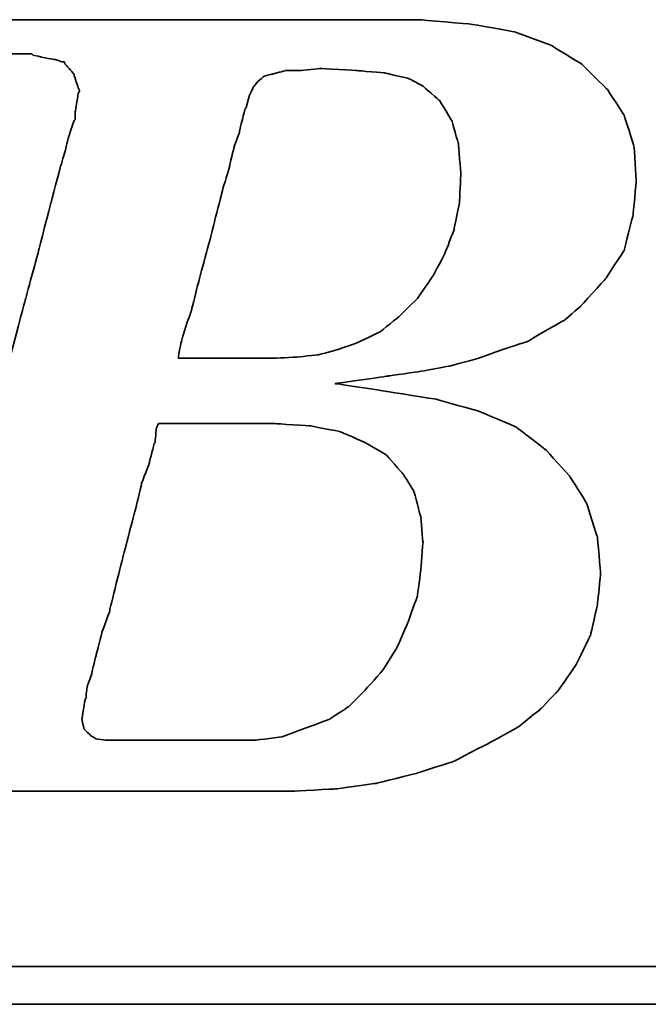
# Model space of a CAD drawing. Header units: millimetres. Extents: x 451 to 877, y 119 to 270.
# Tile 33 of 56: x 766.27 to 769.03, y 166.23 to 170.56. Entities that reach past the tile are written whole.
import ezdxf

# ---------------------------------------------------------------- set-up
doc = ezdxf.new("R2010")
doc.units = ezdxf.units.MM
doc.layers.add('DIM', color=4, linetype='CONTINUOUS')
doc.layers.add('layer 1', color=7, linetype='CONTINUOUS')

# ---------------------------------------------------------------- blocks, each defined once
blk = doc.blocks.new('TBI MOTION logo(完整正式版)')
at = {"layer": 'layer 1', "color": 22, "lineweight": 35}
for points, knots in [([(-64.65375, -6.86375), (-64.65375, -6.86375), (-64.84375, -7.29625), (-64.84375, -7.29625), (-64.84375, -7.29625), (-64.84375, -7.29625), (-64.86875, -7.34375), (-64.86875, -7.34375), (-64.86875, -7.34375), (-64.86875, -7.34375), (-64.86875, -7.36875), (-64.86875, -7.36875), (-64.86875, -7.36875), (-64.86875, -7.36875), (-65.15375, -7.65375), (-65.15375, -7.65375), (-65.15375, -7.65375), (-65.15375, -7.65375), (-65.17875, -7.65375), (-65.17875, -7.65375), (-65.17875, -7.65375), (-65.17875, -7.65375), (-65.20375, -7.67875), (-65.20375, -7.67875), (-65.20375, -7.67875), (-65.20375, -7.67875), (-65.58875, -7.87125), (-65.58875, -7.87125), (-65.58875, -7.87125), (-65.58875, -7.87125), (-65.63375, -7.87125), (-65.63375, -7.87125), (-65.63375, -7.87125), (-65.63375, -7.87125), (-65.65875, -7.89375), (-65.65875, -7.89375), (-65.65875, -7.89375), (-65.65875, -7.89375), (-66.09375, -7.94375), (-66.09375, -7.94375), (-66.09375, -7.94375), (-66.09375, -7.94375), (-66.11375, -7.94375), (-66.11375, -7.94375), (-66.11375, -7.94375), (-66.11375, -7.94375), (-66.16375, -7.94375), (-66.16375, -7.94375), (-66.16375, -7.94375), (-66.16375, -7.94375), (-66.30875, -7.94375), (-66.30875, -7.94375), (-66.30875, -7.94375), (-66.30875, -7.94375), (-66.69375, -7.94375), (-66.69375, -7.94375), (-66.69375, -7.94375), (-66.69375, -7.94375), (-67.07375, -7.94375), (-67.07375, -7.94375), (-67.07375, -7.94375), (-67.07375, -7.94375), (-67.12375, -7.94375), (-67.12375, -7.94375), (-67.12375, -7.94375), (-67.12375, -7.94375), (-67.12375, -7.96625), (-67.12375, -7.96625), (-67.12375, -7.96625), (-67.12375, -7.96625), (-67.14875, -7.99125), (-67.14875, -7.99125), (-67.14875, -7.99125), (-67.14875, -7.99125), (-67.24375, -8.34875), (-67.24375, -8.34875), (-67.24375, -8.34875), (-67.24375, -8.34875), (-67.31375, -8.68625), (-67.31375, -8.68625), (-67.31375, -8.68625), (-67.31375, -8.68625), (-67.26875, -8.68625), (-67.26875, -8.68625), (-67.26875, -8.68625), (-67.26875, -8.68625), (-67.07375, -8.68625), (-67.07375, -8.68625), (-67.07375, -8.68625), (-67.07375, -8.68625), (-66.54875, -8.68625), (-66.54875, -8.68625), (-66.54875, -8.68625), (-66.54875, -8.68625), (-65.82625, -8.68625), (-65.82625, -8.68625), (-65.82625, -8.68625), (-65.82625, -8.68625), (-65.01375, -8.68625), (-65.01375, -8.68625), (-65.01375, -8.68625), (-65.01375, -8.68625), (-64.05375, -8.68625), (-64.05375, -8.68625), (-64.05375, -8.68625), (-64.05375, -8.68625), (-62.08375, -8.68625), (-62.08375, -8.68625), (-62.08375, -8.68625), (-62.08375, -8.68625), (-60.06875, -8.68625), (-60.06875, -8.68625), (-60.06875, -8.68625), (-60.06875, -8.68625), (-59.10875, -8.68625), (-59.10875, -8.68625), (-59.10875, -8.68625), (-59.10875, -8.68625), (-58.29375, -8.68625), (-58.29375, -8.68625), (-58.29375, -8.68625), (-58.29375, -8.68625), (-57.57375, -8.68625), (-57.57375, -8.68625), (-57.57375, -8.68625), (-57.57375, -8.68625), (-57.04875, -8.68625), (-57.04875, -8.68625), (-57.04875, -8.68625), (-57.04875, -8.68625), (-56.85375, -8.68625), (-56.85375, -8.68625), (-56.85375, -8.68625), (-56.85375, -8.68625), (-56.70875, -8.68625), (-56.70875, -8.68625), (-56.70875, -8.68625), (-56.70875, -8.68625), (-56.61375, -8.68625), (-56.61375, -8.68625), (-56.61375, -8.68625), (-56.61375, -8.68625), (-56.56875, -8.68625), (-56.56875, -8.68625), (-56.56875, -8.68625), (-56.56875, -8.68625), (-55.65375, -8.63875), (-55.65375, -8.63875), (-55.65375, -8.63875), (-55.65375, -8.63875), (-54.76875, -8.51875), (-54.76875, -8.51875), (-54.76875, -8.51875), (-54.76875, -8.51875), (-53.90375, -8.30375), (-53.90375, -8.30375), (-53.90375, -8.30375), (-53.90375, -8.30375), (-53.08875, -8.03875), (-53.08875, -8.03875), (-53.08875, -8.03875), (-53.08875, -8.03875), (-52.34375, -7.65375), (-52.34375, -7.65375), (-52.34375, -7.65375), (-52.34375, -7.65375), (-51.69875, -7.29625), (-51.69875, -7.29625), (-51.69875, -7.29625), (-51.69875, -7.29625), (-51.21875, -6.91125), (-51.21875, -6.91125), (-51.21875, -6.91125), (-51.21875, -6.91125), (-50.83375, -6.50375), (-50.83375, -6.50375), (-50.83375, -6.50375), (-50.83375, -6.50375), (-50.44875, -5.94875), (-50.44875, -5.94875), (-50.44875, -5.94875), (-50.44875, -5.94875), (-50.13875, -5.30375), (-50.13875, -5.30375), (-50.13875, -5.30375), (-50.13875, -5.30375), (-49.99375, -4.65375), (-49.99375, -4.65375), (-49.99375, -4.65375), (-49.99375, -4.65375), (-49.92375, -3.98375), (-49.92375, -3.98375), (-49.92375, -3.98375), (-49.92375, -3.98375), (-49.99375, -3.19374), (-49.99375, -3.19374), (-49.99375, -3.19374), (-49.99375, -3.19374), (-50.23374, -2.44874), (-50.23374, -2.44874), (-50.23374, -2.44874), (-50.23374, -2.44874), (-50.59375, -1.87374), (-50.59375, -1.87374), (-50.59375, -1.87374), (-50.59375, -1.87374), (-51.09875, -1.31874), (-51.09875, -1.31874), (-51.09875, -1.31874), (-51.09875, -1.31874), (-51.74375, -0.81875), (-51.74375, -0.81875), (-51.74375, -0.81875), (-51.74375, -0.81875), (-52.53875, -0.48125), (-52.53875, -0.48125), (-52.53875, -0.48125), (-52.53875, -0.48125), (-53.47375, -0.21875), (-53.47375, -0.21875), (-53.47375, -0.21875), (-53.47375, -0.21875), (-54.52875, -0.04874), (-54.52875, -0.04874), (-54.52875, -0.04874), (-54.52875, -0.04874), (-55.65375, 0.12125), (-55.65375, 0.12125), (-55.65375, 0.12125), (-55.65375, 0.12125), (-54.50375, 0.28624), (-54.50375, 0.28624), (-54.50375, 0.28624), (-54.50375, 0.28624), (-53.83375, 0.38124), (-53.83375, 0.38124), (-53.83375, 0.38124), (-53.83375, 0.38124), (-53.18375, 0.50125), (-53.18375, 0.50125), (-53.18375, 0.50125), (-53.18375, 0.50125), (-52.55875, 0.66874), (-52.55875, 0.66874), (-52.55875, 0.66874), (-52.55875, 0.66874), (-52.03375, 0.86124), (-52.03375, 0.86124), (-52.03375, 0.86124), (-52.03375, 0.86124), (-51.50374, 1.03124), (-51.50374, 1.03124), (-51.50374, 1.03124), (-51.50374, 1.03124), (-51.09875, 1.27125), (-51.09875, 1.27125), (-51.09875, 1.27125), (-51.09875, 1.27125), (-50.71375, 1.48624), (-50.71375, 1.48624), (-50.71375, 1.48624), (-50.71375, 1.48624), (-50.37625, 1.77625), (-50.37625, 1.77625), (-50.37625, 1.77625), (-50.37625, 1.77625), (-49.82375, 2.37625), (-49.82375, 2.37625), (-49.82375, 2.37625), (-49.82375, 2.37625), (-49.41875, 2.99625), (-49.41875, 2.99625), (-49.41875, 2.99625), (-49.41875, 2.99625), (-49.22375, 3.76625), (-49.22375, 3.76625), (-49.22375, 3.76625), (-49.22375, 3.76625), (-49.15375, 4.50874), (-49.15375, 4.50874), (-49.15375, 4.50874), (-49.15375, 4.50874), (-49.20375, 5.25125), (-49.20375, 5.25125), (-49.20375, 5.25125), (-49.20375, 5.25125), (-49.41875, 5.92625), (-49.41875, 5.92625), (-49.41875, 5.92625), (-49.41875, 5.92625), (-49.77875, 6.47625), (-49.77875, 6.47625), (-49.77875, 6.47625), (-49.77875, 6.47625), (-50.33125, 7.02624), (-50.33125, 7.02624), (-50.33125, 7.02624), (-50.33125, 7.02624), (-51.00125, 7.43625), (-51.00125, 7.43625), (-51.00125, 7.43625), (-51.00125, 7.43625), (-51.79375, 7.72625), (-51.79375, 7.72625), (-51.79375, 7.72625), (-51.79375, 7.72625), (-52.72875, 7.89124), (-52.72875, 7.89124), (-52.72875, 7.89124), (-52.72875, 7.89124), (-53.83375, 7.98625), (-53.83375, 7.98625), (-53.83375, 7.98625), (-53.83375, 7.98625), (-53.92875, 7.98625), (-53.92875, 7.98625), (-53.92875, 7.98625), (-53.92875, 7.98625), (-54.26375, 7.98625), (-54.26375, 7.98625), (-54.26375, 7.98625), (-54.26375, 7.98625), (-54.74375, 7.98625), (-54.74375, 7.98625), (-54.74375, 7.98625), (-54.74375, 7.98625), (-55.36875, 7.98625), (-55.36875, 7.98625), (-55.36875, 7.98625), (-55.36875, 7.98625), (-56.13375, 7.98625), (-56.13375, 7.98625), (-56.13375, 7.98625), (-56.13375, 7.98625), (-56.94875, 7.98625), (-56.94875, 7.98625), (-56.94875, 7.98625), (-56.94875, 7.98625), (-58.77625, 7.98625), (-58.77625, 7.98625), (-58.77625, 7.98625), (-58.77625, 7.98625), (-60.59875, 7.98625), (-60.59875, 7.98625), (-60.59875, 7.98625), (-60.59875, 7.98625), (-61.41375, 7.98625), (-61.41375, 7.98625), (-61.41375, 7.98625), (-61.41375, 7.98625), (-62.17875, 7.98625), (-62.17875, 7.98625), (-62.17875, 7.98625), (-62.17875, 7.98625), (-62.80375, 7.98625), (-62.80375, 7.98625), (-62.80375, 7.98625), (-62.80375, 7.98625), (-63.30625, 7.98625), (-63.30625, 7.98625), (-63.30625, 7.98625), (-63.30625, 7.98625), (-63.57375, 7.98625), (-63.57375, 7.98625), (-63.57375, 7.98625), (-63.57375, 7.98625), (-63.57375, 7.96375), (-63.57375, 7.96375), (-63.57375, 7.96375), (-63.57375, 7.96375), (-63.59875, 7.94125), (-63.59875, 7.94125), (-63.59875, 7.94125), (-63.59875, 7.94125), (-63.69375, 7.55625), (-63.69375, 7.55625), (-63.69375, 7.55625), (-63.69375, 7.55625), (-63.76375, 7.24624), (-63.76375, 7.24624), (-63.76375, 7.24624), (-63.76375, 7.24624), (-63.23875, 7.24624), (-63.23875, 7.24624), (-63.23875, 7.24624), (-63.23875, 7.24624), (-62.75875, 7.24624), (-62.75875, 7.24624), (-62.75875, 7.24624), (-62.75875, 7.24624), (-62.61125, 7.24624), (-62.61125, 7.24624), (-62.61125, 7.24624), (-62.61125, 7.24624), (-62.56625, 7.24624), (-62.56625, 7.24624), (-62.56625, 7.24624), (-62.56625, 7.24624), (-62.22875, 7.24624), (-62.22875, 7.24624), (-62.22875, 7.24624), (-62.22875, 7.24624), (-62.20375, 7.24624), (-62.20375, 7.24624), (-62.20375, 7.24624), (-62.20375, 7.24624), (-62.17875, 7.21875), (-62.17875, 7.21875), (-62.17875, 7.21875), (-62.17875, 7.21875), (-61.96375, 7.17125), (-61.96375, 7.17125), (-61.96375, 7.17125), (-61.96375, 7.17125), (-61.72375, 7.12624), (-61.72375, 7.12624), (-61.72375, 7.12624), (-61.72375, 7.12624), (-61.70375, 7.12624), (-61.70375, 7.12624), (-61.70375, 7.12624), (-61.70375, 7.12624), (-61.55875, 7.07624), (-61.55875, 7.07624), (-61.55875, 7.07624), (-61.55875, 7.07624), (-61.50875, 7.07624), (-61.50875, 7.07624), (-61.50875, 7.07624), (-61.50875, 7.07624), (-61.48375, 7.02624), (-61.48375, 7.02624), (-61.48375, 7.02624), (-61.48375, 7.02624), (-61.31875, 6.83375), (-61.31875, 6.83375), (-61.31875, 6.83375), (-61.31875, 6.83375), (-61.29375, 6.81125), (-61.29375, 6.81125), (-61.29375, 6.81125), (-61.29375, 6.81125), (-61.29375, 6.78625), (-61.29375, 6.78625), (-61.29375, 6.78625), (-61.29375, 6.78625), (-61.19875, 6.50124), (-61.19875, 6.50124), (-61.19875, 6.50124), (-61.19875, 6.50124), (-61.17375, 6.45124), (-61.17375, 6.45124), (-61.17375, 6.45124), (-61.17375, 6.45124), (-61.19875, 6.40625), (-61.19875, 6.40625), (-61.19875, 6.40625), (-61.19875, 6.40625), (-61.26875, 5.99624), (-61.26875, 5.99624), (-61.26875, 5.99624), (-61.26875, 5.99624), (-61.26875, 5.85125), (-61.26875, 5.85125), (-61.26875, 5.85125), (-61.26875, 5.85125), (-61.26875, 5.82625), (-61.26875, 5.82625), (-61.26875, 5.82625), (-61.26875, 5.82625), (-61.29375, 5.80625), (-61.29375, 5.80625), (-61.29375, 5.80625), (-61.29375, 5.80625), (-61.34125, 5.66125), (-61.34125, 5.66125), (-61.34125, 5.66125), (-61.34125, 5.66125), (-61.41375, 5.44625), (-61.41375, 5.44625), (-61.41375, 5.44625), (-61.41375, 5.44625), (-61.48375, 5.15625), (-61.48375, 5.15625), (-61.48375, 5.15625), (-61.48375, 5.15625), (-61.58375, 4.82124), (-61.58375, 4.82124), (-61.58375, 4.82124), (-61.58375, 4.82124), (-61.79875, 4.00375), (-61.79875, 4.00375), (-61.79875, 4.00375), (-61.79875, 4.00375), (-62.05875, 2.99625), (-62.05875, 2.99625), (-62.05875, 2.99625), (-62.05875, 2.99625), (-62.34875, 1.91625), (-62.34875, 1.91625), (-62.34875, 1.91625), (-62.34875, 1.91625), (-62.97375, -0.41124), (-62.97375, -0.41124), (-62.97375, -0.41124), (-62.97375, -0.41124), (-63.59875, -2.75875), (-63.59875, -2.75875), (-63.59875, -2.75875), (-63.59875, -2.75875), (-63.88375, -3.86374), (-63.88375, -3.86374), (-63.88375, -3.86374), (-63.88375, -3.86374), (-64.14875, -4.82374), (-64.14875, -4.82374), (-64.14875, -4.82374), (-64.14875, -4.82374), (-64.36375, -5.64125), (-64.36375, -5.64125), (-64.36375, -5.64125), (-64.36375, -5.64125), (-64.43625, -5.97625), (-64.43625, -5.97625), (-64.43625, -5.97625), (-64.43625, -5.97625), (-64.50875, -6.28625), (-64.50875, -6.28625), (-64.50875, -6.28625), (-64.50875, -6.28625), (-64.50875, -6.30875), (-64.50875, -6.30875), (-64.50875, -6.30875), (-64.50875, -6.30875), (-64.57875, -6.50375), (-64.57875, -6.50375), (-64.57875, -6.50375), (-64.57875, -6.50375), (-64.62875, -6.69625), (-64.62875, -6.69625), (-64.62875, -6.69625), (-64.62875, -6.69625), (-64.62875, -6.76875), (-64.62875, -6.76875), (-64.62875, -6.76875), (-64.62875, -6.76875), (-64.62875, -6.81375), (-64.62875, -6.81375), (-64.62875, -6.81375), (-64.62875, -6.81375), (-64.62875, -6.83875), (-64.62875, -6.83875), (-64.62875, -6.83875), (-64.62875, -6.83875), (-64.65375, -6.86375), (-64.65375, -6.86375)], [0, 0, 0, 0, 0.00719424, 0.00719424, 0.00719424, 0.00719425, 0.01438849, 0.01438849, 0.01438849, 0.0143885, 0.02158273, 0.02158273, 0.02158273, 0.02158274, 0.02877698, 0.02877698, 0.02877698, 0.02877699, 0.03597122, 0.03597122, 0.03597122, 0.03597123, 0.04316547, 0.04316547, 0.04316547, 0.04316548, 0.05035971, 0.05035971, 0.05035971, 0.05035972, 0.05755396, 0.05755396, 0.05755396, 0.05755397, 0.0647482, 0.0647482, 0.0647482, 0.06474821, 0.07194245, 0.07194245, 0.07194245, 0.07194246, 0.07913669, 0.07913669, 0.07913669, 0.0791367, 0.08633094, 0.08633094, 0.08633094, 0.08633095, 0.09352518, 0.09352518, 0.09352518, 0.09352519, 0.10071942, 0.10071942, 0.10071942, 0.10071943, 0.10791367, 0.10791367, 0.10791367, 0.10791368, 0.11510791, 0.11510791, 0.11510791, 0.11510792, 0.12230216, 0.12230216, 0.12230216, 0.12230217, 0.1294964, 0.1294964, 0.1294964, 0.12949641, 0.13669065, 0.13669065, 0.13669065, 0.13669066, 0.14388489, 0.14388489, 0.14388489, 0.1438849, 0.15107914, 0.15107914, 0.15107914, 0.15107915, 0.15827338, 0.15827338, 0.15827338, 0.15827339, 0.16546763, 0.16546763, 0.16546763, 0.16546764, 0.17266187, 0.17266187, 0.17266187, 0.17266188, 0.17985612, 0.17985612, 0.17985612, 0.17985613, 0.18705036, 0.18705036, 0.18705036, 0.18705037, 0.1942446, 0.1942446, 0.1942446, 0.19424461, 0.20143885, 0.20143885, 0.20143885, 0.20143886, 0.20863309, 0.20863309, 0.20863309, 0.2086331, 0.21582734, 0.21582734, 0.21582734, 0.21582735, 0.22302158, 0.22302158, 0.22302158, 0.22302159, 0.23021583, 0.23021583, 0.23021583, 0.23021584, 0.23741007, 0.23741007, 0.23741007, 0.23741008, 0.24460432, 0.24460432, 0.24460432, 0.24460433, 0.25179856, 0.25179856, 0.25179856, 0.25179857, 0.25899281, 0.25899281, 0.25899281, 0.25899282, 0.26618705, 0.26618705, 0.26618705, 0.26618706, 0.27338129, 0.27338129, 0.27338129, 0.2733813, 0.28057554, 0.28057554, 0.28057554, 0.28057555, 0.28776978, 0.28776978, 0.28776978, 0.28776979, 0.29496403, 0.29496403, 0.29496403, 0.29496404, 0.30215827, 0.30215827, 0.30215827, 0.30215828, 0.30935252, 0.30935252, 0.30935252, 0.30935253, 0.31654676, 0.31654676, 0.31654676, 0.31654677, 0.32374101, 0.32374101, 0.32374101, 0.32374102, 0.33093525, 0.33093525, 0.33093525, 0.33093526, 0.3381295, 0.3381295, 0.3381295, 0.33812951, 0.34532374, 0.34532374, 0.34532374, 0.34532375, 0.35251799, 0.35251799, 0.35251799, 0.352518, 0.35971223, 0.35971223, 0.35971223, 0.35971224, 0.36690647, 0.36690647, 0.36690647, 0.36690648, 0.37410072, 0.37410072, 0.37410072, 0.37410073, 0.38129496, 0.38129496, 0.38129496, 0.38129497, 0.38848921, 0.38848921, 0.38848921, 0.38848922, 0.39568345, 0.39568345, 0.39568345, 0.39568346, 0.4028777, 0.4028777, 0.4028777, 0.40287771, 0.41007194, 0.41007194, 0.41007194, 0.41007195, 0.41726619, 0.41726619, 0.41726619, 0.4172662, 0.42446043, 0.42446043, 0.42446043, 0.42446044, 0.43165468, 0.43165468, 0.43165468, 0.43165469, 0.43884892, 0.43884892, 0.43884892, 0.43884893, 0.44604317, 0.44604317, 0.44604317, 0.44604318, 0.45323741, 0.45323741, 0.45323741, 0.45323742, 0.46043165, 0.46043165, 0.46043165, 0.46043166, 0.4676259, 0.4676259, 0.4676259, 0.46762591, 0.47482014, 0.47482014, 0.47482014, 0.47482015, 0.48201439, 0.48201439, 0.48201439, 0.4820144, 0.48920863, 0.48920863, 0.48920863, 0.48920864, 0.49640288, 0.49640288, 0.49640288, 0.49640289, 0.50359712, 0.50359712, 0.50359712, 0.50359713, 0.51079137, 0.51079137, 0.51079137, 0.51079138, 0.51798561, 0.51798561, 0.51798561, 0.51798562, 0.52517986, 0.52517986, 0.52517986, 0.52517987, 0.5323741, 0.5323741, 0.5323741, 0.53237411, 0.53956835, 0.53956835, 0.53956835, 0.53956836, 0.54676259, 0.54676259, 0.54676259, 0.5467626, 0.55395683, 0.55395683, 0.55395683, 0.55395684, 0.56115108, 0.56115108, 0.56115108, 0.56115109, 0.56834532, 0.56834532, 0.56834532, 0.56834533, 0.57553957, 0.57553957, 0.57553957, 0.57553958, 0.58273381, 0.58273381, 0.58273381, 0.58273382, 0.58992806, 0.58992806, 0.58992806, 0.58992807, 0.5971223, 0.5971223, 0.5971223, 0.59712231, 0.60431655, 0.60431655, 0.60431655, 0.60431656, 0.61151079, 0.61151079, 0.61151079, 0.6115108, 0.61870504, 0.61870504, 0.61870504, 0.61870505, 0.62589928, 0.62589928, 0.62589928, 0.62589929, 0.63309353, 0.63309353, 0.63309353, 0.63309354, 0.64028777, 0.64028777, 0.64028777, 0.64028778, 0.64748201, 0.64748201, 0.64748201, 0.64748202, 0.65467626, 0.65467626, 0.65467626, 0.65467627, 0.6618705, 0.6618705, 0.6618705, 0.66187051, 0.66906475, 0.66906475, 0.66906475, 0.66906476, 0.67625899, 0.67625899, 0.67625899, 0.676259, 0.68345324, 0.68345324, 0.68345324, 0.68345325, 0.69064748, 0.69064748, 0.69064748, 0.69064749, 0.69784173, 0.69784173, 0.69784173, 0.69784174, 0.70503597, 0.70503597, 0.70503597, 0.70503598, 0.71223022, 0.71223022, 0.71223022, 0.71223023, 0.71942446, 0.71942446, 0.71942446, 0.71942447, 0.72661871, 0.72661871, 0.72661871, 0.72661872, 0.73381295, 0.73381295, 0.73381295, 0.73381296, 0.74100719, 0.74100719, 0.74100719, 0.7410072, 0.74820144, 0.74820144, 0.74820144, 0.74820145, 0.75539568, 0.75539568, 0.75539568, 0.75539569, 0.76258993, 0.76258993, 0.76258993, 0.76258994, 0.76978417, 0.76978417, 0.76978417, 0.76978418, 0.77697842, 0.77697842, 0.77697842, 0.77697843, 0.78417266, 0.78417266, 0.78417266, 0.78417267, 0.79136691, 0.79136691, 0.79136691, 0.79136692, 0.79856115, 0.79856115, 0.79856115, 0.79856116, 0.8057554, 0.8057554, 0.8057554, 0.80575541, 0.81294964, 0.81294964, 0.81294964, 0.81294965, 0.82014388, 0.82014388, 0.82014388, 0.82014389, 0.82733813, 0.82733813, 0.82733813, 0.82733814, 0.83453237, 0.83453237, 0.83453237, 0.83453238, 0.84172662, 0.84172662, 0.84172662, 0.84172663, 0.84892086, 0.84892086, 0.84892086, 0.84892087, 0.85611511, 0.85611511, 0.85611511, 0.85611512, 0.86330935, 0.86330935, 0.86330935, 0.86330936, 0.8705036, 0.8705036, 0.8705036, 0.87050361, 0.87769784, 0.87769784, 0.87769784, 0.87769785, 0.88489209, 0.88489209, 0.88489209, 0.8848921, 0.89208633, 0.89208633, 0.89208633, 0.89208634, 0.89928058, 0.89928058, 0.89928058, 0.89928059, 0.90647482, 0.90647482, 0.90647482, 0.90647483, 0.91366906, 0.91366906, 0.91366906, 0.91366907, 0.92086331, 0.92086331, 0.92086331, 0.92086332, 0.92805755, 0.92805755, 0.92805755, 0.92805756, 0.9352518, 0.9352518, 0.9352518, 0.93525181, 0.94244604, 0.94244604, 0.94244604, 0.94244605, 0.94964029, 0.94964029, 0.94964029, 0.9496403, 0.95683453, 0.95683453, 0.95683453, 0.95683454, 0.96402878, 0.96402878, 0.96402878, 0.96402879, 0.97122302, 0.97122302, 0.97122302, 0.97122303, 0.97841727, 0.97841727, 0.97841727, 0.97841728, 0.98561151, 0.98561151, 0.98561151, 0.98561152, 0.99280576, 0.99280576, 0.99280576, 0.99280577, 1, 1, 1, 1]), ([(-57.50375, 6.35625), (-57.50375, 6.35625), (-57.57375, 6.11625), (-57.57375, 6.11625), (-57.57375, 6.11625), (-57.57375, 6.11625), (-57.57375, 6.09125), (-57.57375, 6.09125), (-57.57375, 6.09125), (-57.57375, 6.09125), (-57.59875, 6.06625), (-57.59875, 6.06625), (-57.59875, 6.06625), (-57.59875, 6.06625), (-57.64875, 5.87625), (-57.64875, 5.87625), (-57.64875, 5.87625), (-57.64875, 5.87625), (-57.71875, 5.58875), (-57.71875, 5.58875), (-57.71875, 5.58875), (-57.71875, 5.58875), (-57.71875, 5.56625), (-57.71875, 5.56625), (-57.71875, 5.56625), (-57.71875, 5.56625), (-57.83875, 5.23125), (-57.83875, 5.23125), (-57.83875, 5.23125), (-57.83875, 5.23125), (-57.93625, 4.82124), (-57.93625, 4.82124), (-57.93625, 4.82124), (-57.93625, 4.82124), (-57.93625, 4.79624), (-57.93625, 4.79624), (-57.93625, 4.79624), (-57.93625, 4.79624), (-58.07875, 4.34125), (-58.07875, 4.34125), (-58.07875, 4.34125), (-58.07875, 4.34125), (-58.34375, 3.28625), (-58.34375, 3.28625), (-58.34375, 3.28625), (-58.34375, 3.28625), (-58.62875, 2.23124), (-58.62875, 2.23124), (-58.62875, 2.23124), (-58.62875, 2.23124), (-58.74875, 1.75125), (-58.74875, 1.75125), (-58.74875, 1.75125), (-58.74875, 1.75125), (-58.74875, 1.72625), (-58.74875, 1.72625), (-58.74875, 1.72625), (-58.74875, 1.72625), (-58.89375, 1.31625), (-58.89375, 1.31625), (-58.89375, 1.31625), (-58.89375, 1.31625), (-58.98875, 0.98124), (-58.98875, 0.98124), (-58.98875, 0.98124), (-58.98875, 0.98124), (-59.03875, 0.71625), (-59.03875, 0.71625), (-59.03875, 0.71625), (-59.03875, 0.71625), (-59.03875, 0.66874), (-59.03875, 0.66874), (-59.03875, 0.66874), (-59.03875, 0.66874), (-58.91875, 0.66874), (-58.91875, 0.66874), (-58.91875, 0.66874), (-58.91875, 0.66874), (-58.53375, 0.66874), (-58.53375, 0.66874), (-58.53375, 0.66874), (-58.53375, 0.66874), (-58.10375, 0.66874), (-58.10375, 0.66874), (-58.10375, 0.66874), (-58.10375, 0.66874), (-57.66875, 0.66874), (-57.66875, 0.66874), (-57.66875, 0.66874), (-57.66875, 0.66874), (-57.33375, 0.66874), (-57.33375, 0.66874), (-57.33375, 0.66874), (-57.33375, 0.66874), (-57.09375, 0.66874), (-57.09375, 0.66874), (-57.09375, 0.66874), (-57.09375, 0.66874), (-56.99875, 0.66874), (-56.99875, 0.66874), (-56.99875, 0.66874), (-56.99875, 0.66874), (-56.49375, 0.69374), (-56.49375, 0.69374), (-56.49375, 0.69374), (-56.49375, 0.69374), (-56.01375, 0.74374), (-56.01375, 0.74374), (-56.01375, 0.74374), (-56.01375, 0.74374), (-55.58375, 0.86124), (-55.58375, 0.86124), (-55.58375, 0.86124), (-55.58375, 0.86124), (-55.17375, 1.00624), (-55.17375, 1.00624), (-55.17375, 1.00624), (-55.17375, 1.00624), (-54.67375, 1.24625), (-54.67375, 1.24625), (-54.67375, 1.24625), (-54.67375, 1.24625), (-54.26375, 1.58124), (-54.26375, 1.58124), (-54.26375, 1.58124), (-54.26375, 1.58124), (-53.87875, 1.96374), (-53.87875, 1.96374), (-53.87875, 1.96374), (-53.87875, 1.96374), (-53.54375, 2.44625), (-53.54375, 2.44625), (-53.54375, 2.44625), (-53.54375, 2.44625), (-53.27875, 2.95125), (-53.27875, 2.95125), (-53.27875, 2.95125), (-53.27875, 2.95125), (-53.08875, 3.45124), (-53.08875, 3.45124), (-53.08875, 3.45124), (-53.08875, 3.45124), (-52.96875, 4.05124), (-52.96875, 4.05124), (-52.96875, 4.05124), (-52.96875, 4.05124), (-52.94375, 4.65125), (-52.94375, 4.65125), (-52.94375, 4.65125), (-52.94375, 4.65125), (-52.99375, 5.30125), (-52.99375, 5.30125), (-52.99375, 5.30125), (-52.99375, 5.30125), (-53.13875, 5.80625), (-53.13875, 5.80625), (-53.13875, 5.80625), (-53.13875, 5.80625), (-53.39875, 6.23625), (-53.39875, 6.23625), (-53.39875, 6.23625), (-53.39875, 6.23625), (-53.75875, 6.54875), (-53.75875, 6.54875), (-53.75875, 6.54875), (-53.75875, 6.54875), (-54.07375, 6.71625), (-54.07375, 6.71625), (-54.07375, 6.71625), (-54.07375, 6.71625), (-54.57375, 6.83375), (-54.57375, 6.83375), (-54.57375, 6.83375), (-54.57375, 6.83375), (-55.17375, 6.88625), (-55.17375, 6.88625), (-55.17375, 6.88625), (-55.17375, 6.88625), (-55.96875, 6.93125), (-55.96875, 6.93125), (-55.96875, 6.93125), (-55.96875, 6.93125), (-56.39875, 6.88625), (-56.39875, 6.88625), (-56.39875, 6.88625), (-56.39875, 6.88625), (-56.42125, 6.88625), (-56.42125, 6.88625), (-56.42125, 6.88625), (-56.42125, 6.88625), (-56.73375, 6.88625), (-56.73375, 6.88625), (-56.73375, 6.88625), (-56.73375, 6.88625), (-56.99875, 6.81125), (-56.99875, 6.81125), (-56.99875, 6.81125), (-56.99875, 6.81125), (-57.02375, 6.81125), (-57.02375, 6.81125), (-57.02375, 6.81125), (-57.02375, 6.81125), (-57.18875, 6.76625), (-57.18875, 6.76625), (-57.18875, 6.76625), (-57.18875, 6.76625), (-57.30875, 6.66625), (-57.30875, 6.66625), (-57.30875, 6.66625), (-57.30875, 6.66625), (-57.40875, 6.54875), (-57.40875, 6.54875), (-57.40875, 6.54875), (-57.40875, 6.54875), (-57.50375, 6.35625), (-57.50375, 6.35625)], [0, 0, 0, 0, 0.01851852, 0.01851852, 0.01851852, 0.01851853, 0.03703704, 0.03703704, 0.03703704, 0.03703705, 0.05555556, 0.05555556, 0.05555556, 0.05555557, 0.07407407, 0.07407407, 0.07407407, 0.07407408, 0.09259259, 0.09259259, 0.09259259, 0.0925926, 0.11111111, 0.11111111, 0.11111111, 0.11111112, 0.12962963, 0.12962963, 0.12962963, 0.12962964, 0.14814815, 0.14814815, 0.14814815, 0.14814816, 0.16666667, 0.16666667, 0.16666667, 0.16666668, 0.18518519, 0.18518519, 0.18518519, 0.1851852, 0.2037037, 0.2037037, 0.2037037, 0.20370371, 0.22222222, 0.22222222, 0.22222222, 0.22222223, 0.24074074, 0.24074074, 0.24074074, 0.24074075, 0.25925926, 0.25925926, 0.25925926, 0.25925927, 0.27777778, 0.27777778, 0.27777778, 0.27777779, 0.2962963, 0.2962963, 0.2962963, 0.29629631, 0.31481481, 0.31481481, 0.31481481, 0.31481482, 0.33333333, 0.33333333, 0.33333333, 0.33333334, 0.35185185, 0.35185185, 0.35185185, 0.35185186, 0.37037037, 0.37037037, 0.37037037, 0.37037038, 0.38888889, 0.38888889, 0.38888889, 0.3888889, 0.40740741, 0.40740741, 0.40740741, 0.40740742, 0.42592593, 0.42592593, 0.42592593, 0.42592594, 0.44444444, 0.44444444, 0.44444444, 0.44444445, 0.46296296, 0.46296296, 0.46296296, 0.46296297, 0.48148148, 0.48148148, 0.48148148, 0.48148149, 0.5, 0.5, 0.5, 0.50000001, 0.51851852, 0.51851852, 0.51851852, 0.51851853, 0.53703704, 0.53703704, 0.53703704, 0.53703705, 0.55555556, 0.55555556, 0.55555556, 0.55555557, 0.57407407, 0.57407407, 0.57407407, 0.57407408, 0.59259259, 0.59259259, 0.59259259, 0.5925926, 0.61111111, 0.61111111, 0.61111111, 0.61111112, 0.62962963, 0.62962963, 0.62962963, 0.62962964, 0.64814815, 0.64814815, 0.64814815, 0.64814816, 0.66666667, 0.66666667, 0.66666667, 0.66666668, 0.68518519, 0.68518519, 0.68518519, 0.6851852, 0.7037037, 0.7037037, 0.7037037, 0.70370371, 0.72222222, 0.72222222, 0.72222222, 0.72222223, 0.74074074, 0.74074074, 0.74074074, 0.74074075, 0.75925926, 0.75925926, 0.75925926, 0.75925927, 0.77777778, 0.77777778, 0.77777778, 0.77777779, 0.7962963, 0.7962963, 0.7962963, 0.79629631, 0.81481481, 0.81481481, 0.81481481, 0.81481482, 0.83333333, 0.83333333, 0.83333333, 0.83333334, 0.85185185, 0.85185185, 0.85185185, 0.85185186, 0.87037037, 0.87037037, 0.87037037, 0.87037038, 0.88888889, 0.88888889, 0.88888889, 0.8888889, 0.90740741, 0.90740741, 0.90740741, 0.90740742, 0.92592593, 0.92592593, 0.92592593, 0.92592594, 0.94444444, 0.94444444, 0.94444444, 0.94444445, 0.96296296, 0.96296296, 0.96296296, 0.96296297, 0.98148148, 0.98148148, 0.98148148, 0.98148149, 1, 1, 1, 1]), ([(-61.03125, -6.57375), (-61.03125, -6.57375), (-61.03125, -6.67125), (-61.03125, -6.67125), (-61.03125, -6.67125), (-61.03125, -6.67125), (-61.05375, -6.69625), (-61.05375, -6.69625), (-61.05375, -6.69625), (-61.05375, -6.69625), (-61.12375, -7.12875), (-61.12375, -7.12875), (-61.12375, -7.12875), (-61.12375, -7.12875), (-61.07875, -7.34375), (-61.07875, -7.34375), (-61.07875, -7.34375), (-61.07875, -7.34375), (-60.93375, -7.48875), (-60.93375, -7.48875), (-60.93375, -7.48875), (-60.93375, -7.48875), (-60.81375, -7.55625), (-60.81375, -7.55625), (-60.81375, -7.55625), (-60.81375, -7.55625), (-60.62375, -7.58375), (-60.62375, -7.58375), (-60.62375, -7.58375), (-60.62375, -7.58375), (-60.30875, -7.58375), (-60.30875, -7.58375), (-60.30875, -7.58375), (-60.30875, -7.58375), (-59.97375, -7.58375), (-59.97375, -7.58375), (-59.97375, -7.58375), (-59.97375, -7.58375), (-59.87875, -7.58375), (-59.87875, -7.58375), (-59.87875, -7.58375), (-59.87875, -7.58375), (-59.63625, -7.58375), (-59.63625, -7.58375), (-59.63625, -7.58375), (-59.63625, -7.58375), (-58.96875, -7.58375), (-58.96875, -7.58375), (-58.96875, -7.58375), (-58.96875, -7.58375), (-58.29375, -7.58375), (-58.29375, -7.58375), (-58.29375, -7.58375), (-58.29375, -7.58375), (-58.05375, -7.58375), (-58.05375, -7.58375), (-58.05375, -7.58375), (-58.05375, -7.58375), (-57.98375, -7.58375), (-57.98375, -7.58375), (-57.98375, -7.58375), (-57.98375, -7.58375), (-57.35875, -7.58375), (-57.35875, -7.58375), (-57.35875, -7.58375), (-57.35875, -7.58375), (-56.78375, -7.50875), (-56.78375, -7.50875), (-56.78375, -7.50875), (-56.78375, -7.50875), (-56.27875, -7.31875), (-56.27875, -7.31875), (-56.27875, -7.31875), (-56.27875, -7.31875), (-55.77375, -7.12875), (-55.77375, -7.12875), (-55.77375, -7.12875), (-55.77375, -7.12875), (-55.36875, -6.86375), (-55.36875, -6.86375), (-55.36875, -6.86375), (-55.36875, -6.86375), (-55.00875, -6.50375), (-55.00875, -6.50375), (-55.00875, -6.50375), (-55.00875, -6.50375), (-54.62375, -6.06875), (-54.62375, -6.06875), (-54.62375, -6.06875), (-54.62375, -6.06875), (-54.31375, -5.56875), (-54.31375, -5.56875), (-54.31375, -5.56875), (-54.31375, -5.56875), (-54.07375, -5.01625), (-54.07375, -5.01625), (-54.07375, -5.01625), (-54.07375, -5.01625), (-53.87875, -4.46374), (-53.87875, -4.46374), (-53.87875, -4.46374), (-53.87875, -4.46374), (-53.80875, -3.91375), (-53.80875, -3.91375), (-53.80875, -3.91375), (-53.80875, -3.91375), (-53.75875, -3.31375), (-53.75875, -3.31375), (-53.75875, -3.31375), (-53.75875, -3.31375), (-53.80875, -2.75875), (-53.80875, -2.75875), (-53.80875, -2.75875), (-53.80875, -2.75875), (-53.95375, -2.20875), (-53.95375, -2.20875), (-53.95375, -2.20875), (-53.95375, -2.20875), (-54.19375, -1.82625), (-54.19375, -1.82625), (-54.19375, -1.82625), (-54.19375, -1.82625), (-54.55375, -1.41875), (-54.55375, -1.41875), (-54.55375, -1.41875), (-54.55375, -1.41875), (-55.00875, -1.15125), (-55.00875, -1.15125), (-55.00875, -1.15125), (-55.00875, -1.15125), (-55.56125, -0.91375), (-55.56125, -0.91375), (-55.56125, -0.91375), (-55.56125, -0.91375), (-56.18125, -0.79375), (-56.18125, -0.79375), (-56.18125, -0.79375), (-56.18125, -0.79375), (-56.94875, -0.74374), (-56.94875, -0.74374), (-56.94875, -0.74374), (-56.94875, -0.74374), (-56.99875, -0.74374), (-56.99875, -0.74374), (-56.99875, -0.74374), (-56.99875, -0.74374), (-57.09375, -0.74374), (-57.09375, -0.74374), (-57.09375, -0.74374), (-57.09375, -0.74374), (-57.38375, -0.74374), (-57.38375, -0.74374), (-57.38375, -0.74374), (-57.38375, -0.74374), (-57.76875, -0.74374), (-57.76875, -0.74374), (-57.76875, -0.74374), (-57.76875, -0.74374), (-58.24625, -0.74374), (-58.24625, -0.74374), (-58.24625, -0.74374), (-58.24625, -0.74374), (-58.72875, -0.74374), (-58.72875, -0.74374), (-58.72875, -0.74374), (-58.72875, -0.74374), (-59.20875, -0.74374), (-59.20875, -0.74374), (-59.20875, -0.74374), (-59.20875, -0.74374), (-59.46875, -0.74374), (-59.46875, -0.74374), (-59.46875, -0.74374), (-59.46875, -0.74374), (-59.51625, -0.83875), (-59.51625, -0.83875), (-59.51625, -0.83875), (-59.51625, -0.83875), (-59.54375, -1.15125), (-59.54375, -1.15125), (-59.54375, -1.15125), (-59.54375, -1.15125), (-59.56375, -1.17874), (-59.56375, -1.17874), (-59.56375, -1.17874), (-59.56375, -1.17874), (-59.66375, -1.55875), (-59.66375, -1.55875), (-59.66375, -1.55875), (-59.66375, -1.55875), (-59.66375, -1.58375), (-59.66375, -1.58375), (-59.66375, -1.58375), (-59.66375, -1.58375), (-59.82875, -2.01874), (-59.82875, -2.01874), (-59.82875, -2.01874), (-59.82875, -2.01874), (-59.94875, -2.52125), (-59.94875, -2.52125), (-59.94875, -2.52125), (-59.94875, -2.52125), (-60.23875, -3.62375), (-60.23875, -3.62375), (-60.23875, -3.62375), (-60.23875, -3.62375), (-60.52375, -4.77624), (-60.52375, -4.77624), (-60.52375, -4.77624), (-60.52375, -4.77624), (-60.52375, -4.79874), (-60.52375, -4.79874), (-60.52375, -4.79874), (-60.52375, -4.79874), (-60.69125, -5.25375), (-60.69125, -5.25375), (-60.69125, -5.25375), (-60.69125, -5.25375), (-60.81375, -5.73625), (-60.81375, -5.73625), (-60.81375, -5.73625), (-60.81375, -5.73625), (-60.90875, -6.11875), (-60.90875, -6.11875), (-60.90875, -6.11875), (-60.90875, -6.11875), (-60.90875, -6.14375), (-60.90875, -6.14375), (-60.90875, -6.14375), (-60.90875, -6.14375), (-61.00375, -6.40875), (-61.00375, -6.40875), (-61.00375, -6.40875), (-61.00375, -6.40875), (-61.03125, -6.57375), (-61.03125, -6.57375)], [0, 0, 0, 0, 0.01694915, 0.01694915, 0.01694915, 0.01694916, 0.03389831, 0.03389831, 0.03389831, 0.03389832, 0.05084746, 0.05084746, 0.05084746, 0.05084747, 0.06779661, 0.06779661, 0.06779661, 0.06779662, 0.08474576, 0.08474576, 0.08474576, 0.08474577, 0.10169492, 0.10169492, 0.10169492, 0.10169493, 0.11864407, 0.11864407, 0.11864407, 0.11864408, 0.13559322, 0.13559322, 0.13559322, 0.13559323, 0.15254237, 0.15254237, 0.15254237, 0.15254238, 0.16949153, 0.16949153, 0.16949153, 0.16949154, 0.18644068, 0.18644068, 0.18644068, 0.18644069, 0.20338983, 0.20338983, 0.20338983, 0.20338984, 0.22033898, 0.22033898, 0.22033898, 0.22033899, 0.23728814, 0.23728814, 0.23728814, 0.23728815, 0.25423729, 0.25423729, 0.25423729, 0.2542373, 0.27118644, 0.27118644, 0.27118644, 0.27118645, 0.28813559, 0.28813559, 0.28813559, 0.2881356, 0.30508475, 0.30508475, 0.30508475, 0.30508476, 0.3220339, 0.3220339, 0.3220339, 0.32203391, 0.33898305, 0.33898305, 0.33898305, 0.33898306, 0.3559322, 0.3559322, 0.3559322, 0.35593221, 0.37288136, 0.37288136, 0.37288136, 0.37288137, 0.38983051, 0.38983051, 0.38983051, 0.38983052, 0.40677966, 0.40677966, 0.40677966, 0.40677967, 0.42372881, 0.42372881, 0.42372881, 0.42372882, 0.44067797, 0.44067797, 0.44067797, 0.44067798, 0.45762712, 0.45762712, 0.45762712, 0.45762713, 0.47457627, 0.47457627, 0.47457627, 0.47457628, 0.49152542, 0.49152542, 0.49152542, 0.49152543, 0.50847458, 0.50847458, 0.50847458, 0.50847459, 0.52542373, 0.52542373, 0.52542373, 0.52542374, 0.54237288, 0.54237288, 0.54237288, 0.54237289, 0.55932203, 0.55932203, 0.55932203, 0.55932204, 0.57627119, 0.57627119, 0.57627119, 0.5762712, 0.59322034, 0.59322034, 0.59322034, 0.59322035, 0.61016949, 0.61016949, 0.61016949, 0.6101695, 0.62711864, 0.62711864, 0.62711864, 0.62711865, 0.6440678, 0.6440678, 0.6440678, 0.64406781, 0.66101695, 0.66101695, 0.66101695, 0.66101696, 0.6779661, 0.6779661, 0.6779661, 0.67796611, 0.69491525, 0.69491525, 0.69491525, 0.69491526, 0.71186441, 0.71186441, 0.71186441, 0.71186442, 0.72881356, 0.72881356, 0.72881356, 0.72881357, 0.74576271, 0.74576271, 0.74576271, 0.74576272, 0.76271186, 0.76271186, 0.76271186, 0.76271187, 0.77966102, 0.77966102, 0.77966102, 0.77966103, 0.79661017, 0.79661017, 0.79661017, 0.79661018, 0.81355932, 0.81355932, 0.81355932, 0.81355933, 0.83050847, 0.83050847, 0.83050847, 0.83050848, 0.84745763, 0.84745763, 0.84745763, 0.84745764, 0.86440678, 0.86440678, 0.86440678, 0.86440679, 0.88135593, 0.88135593, 0.88135593, 0.88135594, 0.89830508, 0.89830508, 0.89830508, 0.89830509, 0.91525424, 0.91525424, 0.91525424, 0.91525425, 0.93220339, 0.93220339, 0.93220339, 0.9322034, 0.94915254, 0.94915254, 0.94915254, 0.94915255, 0.96610169, 0.96610169, 0.96610169, 0.9661017, 0.98305085, 0.98305085, 0.98305085, 0.98305086, 1, 1, 1, 1]), ([(75.90875, -9.47875), (75.90875, -9.47875), (75.90875, -12.28625), (75.90875, -12.28625), (75.90875, -12.28625), (75.90875, -12.28625), (75.90875, -12.47875), (75.90875, -12.47875), (75.90875, -12.47875), (75.90875, -12.47875), (75.71625, -12.47875), (75.71625, -12.47875), (75.71625, -12.47875), (75.71625, -12.47875), (-88.32875, -12.47875), (-88.32875, -12.47875), (-88.32875, -12.47875), (-88.32875, -12.47875), (-88.32875, -13.29375), (-88.32875, -13.29375), (-88.32875, -13.29375), (-88.32875, -13.29375), (82.89125, -13.29375), (82.89125, -13.29375), (82.89125, -13.29375), (82.89125, -13.29375), (75.90875, -9.47875), (75.90875, -9.47875)], [0, 0, 0, 0, 0.14285714, 0.14285714, 0.14285714, 0.14285715, 0.28571429, 0.28571429, 0.28571429, 0.2857143, 0.42857143, 0.42857143, 0.42857143, 0.42857144, 0.57142857, 0.57142857, 0.57142857, 0.57142858, 0.71428571, 0.71428571, 0.71428571, 0.71428572, 0.85714286, 0.85714286, 0.85714286, 0.85714287, 1, 1, 1, 1])]:
    blk.add_open_spline(points, degree=3, knots=knots, dxfattribs=at)

msp = doc.modelspace()

# ---------------------------------------------------------------- block references
at = {"layer": 'DIM', "color": 7, "xscale": 0.203283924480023, "yscale": 0.203283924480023, "zscale": 0.203283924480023}
msp.add_blockref('TBI MOTION logo(完整正式版)', (778.972, 168.9324), dxfattribs=at)

doc.saveas('drawing.dxf')
